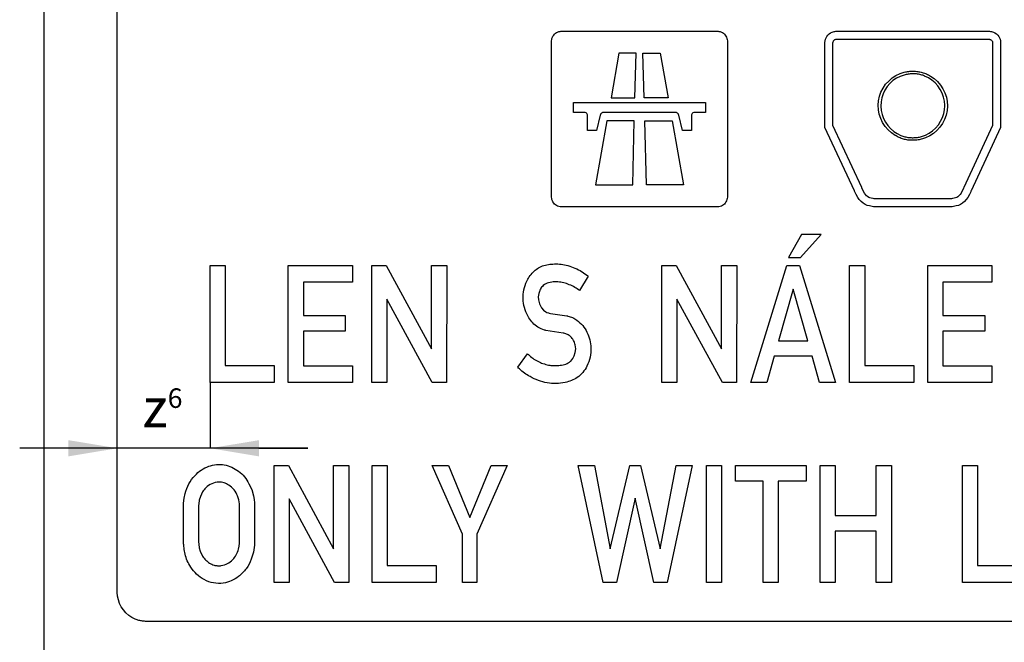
# Model space of a CAD drawing. Header units: millimetres. Extents: x -267 to 7620, y -508 to 2095.
# Tile 13 of 15: x 5975 to 6984, y 749 to 1387. Entities that reach past the tile are written whole.
import ezdxf

# ---------------------------------------------------------------- set-up
doc = ezdxf.new("R2010")
doc.units = ezdxf.units.MM
doc.header["$LTSCALE"] = 5
doc.layers.add('Kóty', color=2, linetype='Continuous')
doc.layers.add('Značka', color=7, linetype='Continuous')
doc.styles.get("Standard").update_dxf_attribs({"font": 'romand.shx', "height": 40})

msp = doc.modelspace()

# ---------------------------------------------------------------- linework, layer by layer
at = {"layer": 'Kóty'}
for p, q in [((6170.1, 1014.9), (6170.1, 947.3)), ((6270.1, 947.5), (5975, 947.5)), ((6075, 947.6), (6075, 947.7)), ((6075, 947.6), (6075, 947.7)), ((6220.1, 947.5), (6270.1, 947.5))]:
    msp.add_line(p, q, dxfattribs=at)
for points in [[(6025, 955.8), (6025, 939.2), (6075, 947.5)], [(6220.1, 955.8), (6220.1, 939.2), (6170.1, 947.5)]]:
    msp.add_solid(points, dxfattribs=at)
at = {"layer": 'Značka', "color": 5}
for points in [[(6000, 0), (6000, 1935), (7500, 1935), (7500, 0), (6000, 0)], [(6762.5, 1143.2), (6774.8, 1143.2), (6796.1, 1166.8), (6776, 1166.8), (6762.5, 1143.2)], [(6170.1, 1015), (6170.1, 1135), (6185.6, 1135), (6185.6, 1032.2), (6235.6, 1032.2), (6235.6, 1015), (6170.1, 1015)], [(6250.1, 1015), (6250.1, 1135), (6315.9, 1135), (6315.9, 1117.7), (6265.6, 1117.7), (6265.6, 1083.5), (6308.5, 1083.5), (6308.5, 1067.4), (6265.6, 1067.4), (6265.6, 1032.1), (6315.8, 1032.1), (6315.8, 1015), (6250.1, 1015)], [(6335.9, 1015), (6335.9, 1135), (6350.5, 1135), (6396.9, 1049.4), (6396.9, 1135), (6412.5, 1135), (6412.4, 1015), (6397.7, 1015), (6351.3, 1100.5), (6351.3, 1015), (6335.9, 1015)], [(6633, 1015), (6633, 1135), (6647.6, 1135), (6694, 1049.4), (6694, 1135), (6709.6, 1135), (6709.5, 1015), (6694.9, 1015), (6648.4, 1100.5), (6648.4, 1015), (6633, 1015)], [(6724, 1015), (6761, 1135), (6773.9, 1135), (6810.9, 1015), (6794.5, 1015), (6786.9, 1041.8), (6747.9, 1041.8), (6740.4, 1015), (6724, 1015)], [(6825.3, 1015), (6825.3, 1135), (6840.8, 1135), (6840.8, 1032.2), (6890.9, 1032.2), (6890.9, 1015), (6825.3, 1015)], [(6905.3, 1015), (6905.3, 1135), (6971.1, 1135), (6971.1, 1117.7), (6920.8, 1117.7), (6920.8, 1083.5), (6963.7, 1083.5), (6963.7, 1067.4), (6920.8, 1067.4), (6920.8, 1032.1), (6971, 1032.1), (6971, 1015), (6905.3, 1015)], [(6782.4, 1057.8), (6767.4, 1110.5), (6752.5, 1057.8), (6782.4, 1057.8)], [(6235.6, 810), (6235.6, 930), (6250.3, 930), (6296.6, 844.4), (6296.6, 930), (6312.2, 930), (6312.1, 810), (6297.5, 810), (6251.1, 895.5), (6251.1, 810), (6235.6, 810)], [(6336, 810), (6336, 930), (6351.5, 930), (6351.5, 827.2), (6401.6, 827.2), (6401.6, 810), (6336, 810)], [(6428.7, 810), (6428.7, 859.4), (6397.7, 930), (6414.2, 930), (6436, 876.5), (6457.9, 930), (6474.4, 930), (6443.3, 859.4), (6443.3, 810), (6428.7, 810)], [(6572.7, 810), (6547.2, 930), (6563.8, 930), (6580.1, 844.4), (6600.2, 930), (6611.1, 930), (6631.1, 844.4), (6647.6, 930), (6664.1, 930), (6638.4, 810), (6624.7, 810), (6605.5, 896.5), (6586.4, 810), (6572.7, 810)], [(6678.5, 810), (6678.5, 930), (6694, 930), (6694, 810), (6678.5, 810)], [(6736.8, 810), (6736.8, 913.8), (6708.4, 913.8), (6708.4, 930), (6780.6, 930), (6780.6, 913.8), (6752.2, 913.8), (6752.2, 810), (6736.8, 810)], [(6795.1, 810), (6795.1, 930), (6810.5, 930), (6810.5, 878.5), (6852.4, 878.5), (6852.4, 930), (6868, 930), (6868, 810), (6852.4, 810), (6852.4, 862.4), (6810.5, 862.4), (6810.5, 810), (6795.1, 810)], [(6940.8, 810), (6940.8, 930), (6956.3, 930), (6956.3, 827.2), (7006.4, 827.2), (7006.4, 810), (6940.8, 810)], [(7395, 770), (6105, 770)]]:
    msp.add_lwpolyline(points, dxfattribs=at)
for points in [[(6105, 770), (6104.9, 770), (6104.8, 770, -0.032178), (6100.9, 770.3, -0.035481), (6097.1, 771.1, -0.036301), (6093.4, 772.3), (6089.9, 774.1), (6086.7, 776.2), (6083.8, 778.8), (6081.2, 781.7), (6079.1, 784.9), (6077.3, 788.4), (6076.1, 792.1), (6075.3, 795.9), (6075, 799.8), (6075, 799.9), (6075, 800), (6075, 1565)], [(6495.4, 1044.4), (6496.3, 1043.5), (6497.3, 1042.6, 0.040577), (6501.9, 1039, 0.035735), (6507.1, 1036.1, 0.036963), (6512.5, 1033.9, 0.04593), (6518.2, 1032.6, 0.028825), (6522, 1032.3, 0.018331), (6525.8, 1032.3, 0.0412), (6531.7, 1033, 0.092843), (6537, 1035, 0.060885), (6539.5, 1036.9), (6541.6, 1039.4), (6543.2, 1042.4), (6544.2, 1045.7), (6544.6, 1049.5), (6544.2, 1053.4, 0.074705), (6542.5, 1058.1, 0.091738), (6539.4, 1062, 0.073368), (6536.2, 1064.2, 0.069303), (6532.6, 1065.4), (6532.2, 1065.5), (6531.8, 1065.6), (6514, 1068.2), (6513.3, 1068.5), (6512.5, 1068.7), (6509.1, 1070.1), (6505.8, 1071.8, -0.066786), (6500.7, 1076, -0.052657), (6496.7, 1081.2, -0.063515), (6492.7, 1089.5, -0.061446), (6490.9, 1098.4, -0.063316), (6491.1, 1107.6, -0.064188), (6493.6, 1116.6, -0.085408), (6499.9, 1126.9, -0.115465), (6509.3, 1133.8, -0.060982), (6515.1, 1135.7, -0.040813), (6521.2, 1136.4, -0.035824), (6528.1, 1136.3, -0.035645), (6534.8, 1135.2, -0.037692), (6542.1, 1132.9, -0.033402), (6549.1, 1129.6), (6552.7, 1127.5), (6556, 1125), (6556.7, 1124.5), (6557.3, 1123.9), (6548.5, 1109.1), (6547.4, 1110), (6546.3, 1110.8, 0.034496), (6540.9, 1113.9, 0.039142), (6535.2, 1116.3, 0.043783), (6529.4, 1117.7, 0.046747), (6523.3, 1118.1, 0.06603), (6516.9, 1117.2, 0.121136), (6511.4, 1114.3, 0.095091), (6508.4, 1110.6, 0.067348), (6506.8, 1106), (6506.3, 1102.9), (6506.4, 1099.8), (6507.4, 1095.5), (6509.5, 1091.5), (6511.5, 1089.2), (6513.9, 1087.3), (6515.2, 1086.7), (6516.6, 1086.2), (6517.6, 1085.9), (6518.7, 1085.8), (6535.5, 1083.2), (6536.1, 1083.1), (6536.7, 1083, -0.066722), (6541.4, 1081.5, -0.048968), (6545.8, 1078.8, -0.065002), (6551.8, 1073.3, -0.062965), (6556.2, 1066.5, -0.060854), (6559.1, 1058.7, -0.054278), (6560.1, 1050.4, -0.062126), (6559.3, 1040.8, -0.068261), (6556.1, 1031.8, -0.060342), (6551.9, 1025.2, -0.071197), (6546.2, 1020.1, -0.060239), (6540.3, 1016.9, -0.044066), (6533.8, 1015, -0.050278), (6524.6, 1013.9, -0.049615), (6515.4, 1014.6, -0.047226), (6506.4, 1017, -0.041261), (6497.9, 1021, -0.031554), (6492.2, 1024.5, -0.040058), (6487.1, 1028.8), (6486.2, 1029.7), (6485.3, 1030.6), (6495.4, 1044.4)], [(6142.8, 889.2), (6142.8, 890.2), (6142.9, 891.2), (6143.5, 896.2), (6144.6, 901.1, -0.058401), (6148.4, 910.9, -0.067746), (6154.5, 919.4, -0.062188), (6161, 925.2, -0.068314), (6168.7, 929, -0.066051), (6176.6, 930.8, -0.06762), (6184.6, 930.4, -0.06655), (6192.3, 928.1, -0.061143), (6199.2, 923.9, -0.057921), (6205.3, 918.2, -0.050071), (6209.9, 911.2), (6212.8, 905.1), (6214.6, 898.7), (6215.2, 895.1), (6215.6, 891.5), (6215.6, 890.9), (6215.7, 890.3), (6215.7, 850.2), (6215.6, 849.2), (6215.5, 848.3), (6214.4, 840.9), (6212.3, 833.7, -0.071017), (6207, 823.9, -0.076462), (6199.1, 816, -0.064056), (6191.8, 811.6, -0.070843), (6183.6, 809.3, -0.083716), (6173.5, 809.4, -0.081998), (6164, 812.8, -0.073283), (6156.3, 818.3, -0.059337), (6150.3, 825.7, -0.043646), (6146.7, 832.2, -0.047078), (6144.4, 839.1), (6143.5, 843.8), (6143, 848.6), (6142.9, 849.7), (6142.8, 850.8), (6142.8, 889.2)], [(6158.3, 889.2), (6158.3, 850.8), (6158.4, 850.1), (6158.4, 849.3), (6159, 845.6), (6160, 841.9), (6162.3, 837, 0.060341), (6165.8, 832.8, 0.060873), (6169.6, 829.7, 0.073678), (6174.1, 827.7, 0.058452), (6177.8, 827.1, 0.053106), (6181.5, 827.2, 0.086349), (6187.9, 829.3, 0.085426), (6193.2, 833.3, 0.074387), (6196.9, 838.3, 0.055906), (6199.2, 844.1), (6199.9, 847.1), (6200.2, 850.1), (6200.2, 850.5), (6200.2, 850.9), (6200.2, 889.1), (6200.2, 889.8), (6200.2, 890.4), (6199.6, 894.6), (6198.3, 898.6, 0.070002), (6194.6, 904.9, 0.090727), (6189.2, 909.8, 0.075415), (6184.4, 912.1, 0.079476), (6179.1, 912.8, 0.105041), (6171.7, 911.2, 0.099387), (6165.6, 906.9, 0.064671), (6162.4, 902.8), (6160.2, 898.2), (6159, 894.4), (6158.4, 890.5), (6158.4, 889.8), (6158.3, 889.2)]]:
    msp.add_lwpolyline(points, format="xyb", dxfattribs=at)
at = {"layer": 'Značka', "color": 3}
msp.add_lwpolyline([(6530, 1195), (6530, 1195), (6529.9, 1195, -0.032285), (6528.6, 1195.1), (6527.4, 1195.4), (6526.1, 1195.8), (6525, 1196.4), (6523.9, 1197.1), (6522.9, 1197.9), (6522.1, 1198.9), (6521.3, 1200), (6520.8, 1201.1), (6520.3, 1202.4), (6520.1, 1203.6), (6520, 1204.9), (6520, 1205), (6520, 1205), (6520, 1365), (6520, 1365), (6520, 1365.1), (6520.1, 1366.4), (6520.3, 1367.6), (6520.8, 1368.9), (6521.3, 1370), (6522.1, 1371.1), (6522.9, 1372.1), (6523.9, 1372.9), (6525, 1373.7), (6526.1, 1374.2), (6527.4, 1374.7), (6528.6, 1374.9, -0.036708), (6529.9, 1375), (6530, 1375), (6530, 1375), (6690, 1375), (6690, 1375), (6690.1, 1375, -0.032285), (6691.4, 1374.9), (6692.6, 1374.7), (6693.9, 1374.2), (6695, 1373.7), (6696.1, 1372.9), (6697.1, 1372.1), (6697.9, 1371.1), (6698.6, 1370), (6699.2, 1368.9), (6699.6, 1367.6), (6699.9, 1366.4), (6700, 1365.1), (6700, 1365), (6700, 1365), (6700, 1205), (6700, 1205), (6700, 1204.9), (6699.9, 1203.6), (6699.6, 1202.4), (6699.2, 1201.1), (6698.6, 1200), (6697.9, 1198.9), (6697.1, 1197.9), (6696.1, 1197.1), (6695, 1196.4), (6693.9, 1195.8), (6692.6, 1195.4), (6691.4, 1195.1, -0.036708), (6690.1, 1195), (6690, 1195), (6690, 1195), (6530, 1195)], format="xyb", dxfattribs=at)
at = {"layer": 'Značka', "color": 251}
for points in [[(6980, 1315.4), (6980, 1276.4), (6949.8, 1211.4), (6949.6, 1211), (6949.4, 1210.5), (6948, 1207.6), (6946.4, 1204.7), (6944.8, 1202.5), (6943, 1200.5), (6941, 1198.8), (6938.7, 1197.4), (6936.7, 1196.5), (6934.5, 1195.9), (6931.8, 1195.3, -0.02395), (6929, 1195.1), (6928.5, 1195), (6927.9, 1195), (6852, 1195), (6851.5, 1195), (6851, 1195.1, -0.021575), (6848.2, 1195.3, -0.029002), (6845.5, 1195.9), (6843.3, 1196.5), (6841.2, 1197.4), (6839, 1198.8), (6837, 1200.5), (6835.2, 1202.5), (6833.6, 1204.7), (6832, 1207.6), (6830.6, 1210.5), (6830.4, 1211), (6830.2, 1211.4), (6800, 1276.4), (6800, 1363.1), (6800, 1363.3), (6800, 1363.6), (6800.2, 1365.2), (6800.6, 1366.8), (6801.1, 1368.2), (6801.9, 1369.5), (6803, 1371), (6804.3, 1372.2), (6805.8, 1373.3), (6807.4, 1374.1), (6809.3, 1374.7, -0.049265), (6811.2, 1375), (6811.5, 1375), (6811.8, 1375), (6869.9, 1375), (6968.2, 1375), (6968.5, 1375), (6968.7, 1375, -0.043645), (6970.7, 1374.7), (6972.6, 1374.1), (6974.2, 1373.3), (6975.7, 1372.2), (6977, 1371), (6978.1, 1369.5), (6978.8, 1368.2), (6979.4, 1366.8), (6979.8, 1365.2), (6980, 1363.6), (6980, 1363.3), (6980, 1363.1), (6980, 1315.4)], [(6971.8, 1315.4), (6971.8, 1278.3), (6942.3, 1214.9), (6942.1, 1214.3), (6941.8, 1213.7), (6940.7, 1211.3), (6939.4, 1209), (6938.4, 1207.6), (6937.3, 1206.3), (6936.2, 1205.4), (6935, 1204.7), (6933.7, 1204.2), (6932.5, 1203.8), (6930.5, 1203.4, -0.022967), (6928.6, 1203.2), (6928.2, 1203.2), (6927.8, 1203.2), (6852.2, 1203.2), (6851.8, 1203.2), (6851.4, 1203.2, -0.021243), (6849.4, 1203.4), (6847.4, 1203.8), (6846.1, 1204.2), (6844.9, 1204.7), (6843.7, 1205.5), (6842.6, 1206.4), (6841.5, 1207.7), (6840.5, 1209.1), (6839.2, 1211.4), (6838.1, 1213.7), (6837.9, 1214.3), (6837.7, 1214.9), (6808.2, 1278.3), (6808.2, 1363.1), (6808.2, 1363.2), (6808.2, 1363.3), (6808.3, 1363.8), (6808.4, 1364.3), (6808.6, 1364.7), (6808.8, 1365.1), (6809.2, 1365.6), (6809.6, 1366), (6810.1, 1366.4), (6810.6, 1366.6), (6811.1, 1366.8), (6811.6, 1366.8), (6811.7, 1366.8), (6811.8, 1366.8), (6869.9, 1366.8), (6968.2, 1366.8), (6968.3, 1366.8), (6968.4, 1366.8), (6969, 1366.7), (6969.6, 1366.5), (6970.1, 1366.3), (6970.5, 1365.9), (6970.9, 1365.5), (6971.2, 1365), (6971.5, 1364.6), (6971.6, 1364.2), (6971.8, 1363.7), (6971.8, 1363.3), (6971.8, 1363.2), (6971.8, 1363.1), (6971.8, 1315.4)], [(6925.4, 1298.6), (6925.4, 1298.4), (6925.4, 1298.2), (6925.1, 1293.6), (6924.1, 1289), (6922.6, 1284.6), (6920.5, 1280.5), (6917.8, 1276.7), (6914.7, 1273.2), (6911.2, 1270.2), (6907.3, 1267.7), (6903.1, 1265.7, -0.034418), (6898.7, 1264.3, -0.034446), (6894.2, 1263.4, -0.034412), (6889.5, 1263.2, -0.034395), (6884.9, 1263.5, -0.03441), (6880.4, 1264.5, -0.034418), (6876, 1266.1, -0.034486), (6871.9, 1268.2), (6868, 1270.8), (6864.6, 1273.9), (6861.6, 1277.4), (6859.1, 1281.3), (6857.1, 1285.5), (6855.6, 1289.9), (6854.8, 1294.5), (6854.5, 1299.1), (6854.9, 1303.7), (6855.9, 1308.3), (6857.4, 1312.6), (6859.5, 1316.8), (6862.1, 1320.6), (6865.3, 1324), (6868.8, 1327.1), (6872.7, 1329.6), (6876.9, 1331.6, -0.034418), (6881.3, 1333, -0.034446), (6885.8, 1333.9, -0.034412), (6890.5, 1334.1, -0.034395), (6895.1, 1333.7, -0.03441), (6899.6, 1332.8, -0.034418), (6904, 1331.2, -0.034486), (6908.1, 1329.1), (6912, 1326.5), (6915.4, 1323.4), (6918.4, 1319.9), (6920.9, 1316), (6922.9, 1311.8), (6924.4, 1307.4), (6925.2, 1303), (6925.4, 1298.6)], [(6925.4, 1298.6), (6925.4, 1298.4), (6925.4, 1298.2), (6925.1, 1293.6), (6924.1, 1289), (6922.6, 1284.6), (6920.5, 1280.5), (6917.8, 1276.7), (6914.7, 1273.2), (6911.2, 1270.2), (6907.3, 1267.7), (6903.1, 1265.7, -0.034418), (6898.7, 1264.3, -0.034446), (6894.2, 1263.4, -0.034412), (6889.5, 1263.2, -0.034395), (6884.9, 1263.5, -0.03441), (6880.4, 1264.5, -0.034418), (6876, 1266.1, -0.034486), (6871.9, 1268.2), (6868, 1270.8), (6864.6, 1273.9), (6861.6, 1277.4), (6859.1, 1281.3), (6857.1, 1285.5), (6855.6, 1289.9), (6854.8, 1294.5), (6854.5, 1299.1), (6854.9, 1303.7), (6855.9, 1308.3), (6857.4, 1312.6), (6859.5, 1316.8), (6862.1, 1320.6), (6865.3, 1324), (6868.8, 1327.1), (6872.7, 1329.6), (6876.9, 1331.6, -0.034418), (6881.3, 1333, -0.034446), (6885.8, 1333.9, -0.034412), (6890.5, 1334.1, -0.034395), (6895.1, 1333.7, -0.03441), (6899.6, 1332.8, -0.034418), (6904, 1331.2, -0.034486), (6908.1, 1329.1), (6912, 1326.5), (6915.4, 1323.4), (6918.4, 1319.9), (6920.9, 1316), (6922.9, 1311.8), (6924.4, 1307.4), (6925.2, 1303), (6925.4, 1298.6)], [(6922.7, 1298.6), (6922.7, 1298.9), (6922.7, 1299.1), (6922.4, 1303.3), (6921.5, 1307.5), (6920.1, 1311.6), (6918.1, 1315.4), (6915.7, 1318.9), (6912.8, 1322.1), (6909.6, 1324.9), (6906, 1327.2), (6902.1, 1329.1, 0.034372), (6898.1, 1330.4, 0.034388), (6893.8, 1331.2, 0.034423), (6889.6, 1331.4, 0.034394), (6885.3, 1331, 0.034401), (6881.1, 1330.1, 0.034464), (6877.1, 1328.7), (6873.3, 1326.8), (6869.7, 1324.4), (6866.6, 1321.5), (6863.8, 1318.2), (6861.4, 1314.6), (6859.6, 1310.8), (6858.3, 1306.7), (6857.5, 1302.5), (6857.3, 1298.2), (6857.6, 1293.9), (6858.5, 1289.8), (6859.9, 1285.7), (6861.9, 1281.9), (6864.3, 1278.4), (6867.2, 1275.2), (6870.4, 1272.4), (6874, 1270.1), (6877.9, 1268.2, 0.034469), (6881.9, 1266.9, 0.034462), (6886.1, 1266.1, 0.034404), (6890.4, 1265.9, 0.034394), (6894.7, 1266.2, 0.034401), (6898.9, 1267.1, 0.034464), (6902.9, 1268.6), (6906.7, 1270.5), (6910.3, 1272.9), (6913.4, 1275.8), (6916.2, 1279.1), (6918.5, 1282.7), (6920.4, 1286.5), (6921.7, 1290.6), (6922.5, 1294.6), (6922.7, 1298.6)]]:
    msp.add_lwpolyline(points, format="xyb", dxfattribs=at)
at = {"layer": 'Značka', "color": 3}
for points in [[(6580.8, 1306.9), (6605.3, 1306.9), (6606.5, 1352.5), (6588.8, 1352.5), (6580.8, 1306.9)], [(6639.2, 1306.9), (6614.7, 1306.9), (6613.5, 1352.5), (6631.2, 1352.5), (6639.2, 1306.9)], [(6650.2, 1289.1), (6650.1, 1289.3), (6650.1, 1289.4), (6649.9, 1290), (6649.5, 1290.5), (6649, 1291), (6648.4, 1291.4), (6647.8, 1291.6), (6647.2, 1291.7), (6647.1, 1291.8), (6646.9, 1291.8), (6573.1, 1291.8), (6572.9, 1291.8), (6572.8, 1291.7), (6572.2, 1291.6), (6571.6, 1291.4), (6571, 1291), (6570.5, 1290.5), (6570.1, 1290), (6569.9, 1289.4), (6569.8, 1289.3), (6569.8, 1289.1), (6566.1, 1273.2), (6556.8, 1273.2), (6556.8, 1288.4), (6556.8, 1288.6), (6556.8, 1288.7), (6556.7, 1289.4), (6556.4, 1290.1), (6555.9, 1290.8), (6555.2, 1291.3), (6554.5, 1291.6), (6553.8, 1291.7), (6553.6, 1291.7), (6553.5, 1291.8), (6542.5, 1291.8), (6542.5, 1301.9), (6677.5, 1301.9), (6677.5, 1291.8), (6666.5, 1291.8), (6666.3, 1291.7), (6666.2, 1291.7), (6665.5, 1291.6), (6664.8, 1291.3), (6664.1, 1290.8), (6663.6, 1290.1), (6663.3, 1289.4), (6663.2, 1288.7), (6663.2, 1288.6), (6663.2, 1288.4), (6663.2, 1273.2), (6653.9, 1273.2), (6650.2, 1289.1)], [(6565, 1217.5), (6603, 1217.5), (6604.7, 1283.3), (6576.6, 1283.3), (6565, 1217.5)], [(6655, 1217.5), (6617, 1217.5), (6615.3, 1283.3), (6643.4, 1283.3), (6655, 1217.5)]]:
    msp.add_lwpolyline(points, dxfattribs=at)

# ---------------------------------------------------------------- texts
at = {"layer": 'Kóty', "insert": (6100.7, 1008.9), "char_height": 40, "attachment_point": 1}
msp.add_mtext_dynamic_manual_height_columns('z{\\H0.5x;6}', width=46.105, gutter_width=200, heights=[0], dxfattribs=at)

doc.saveas('drawing.dxf')
